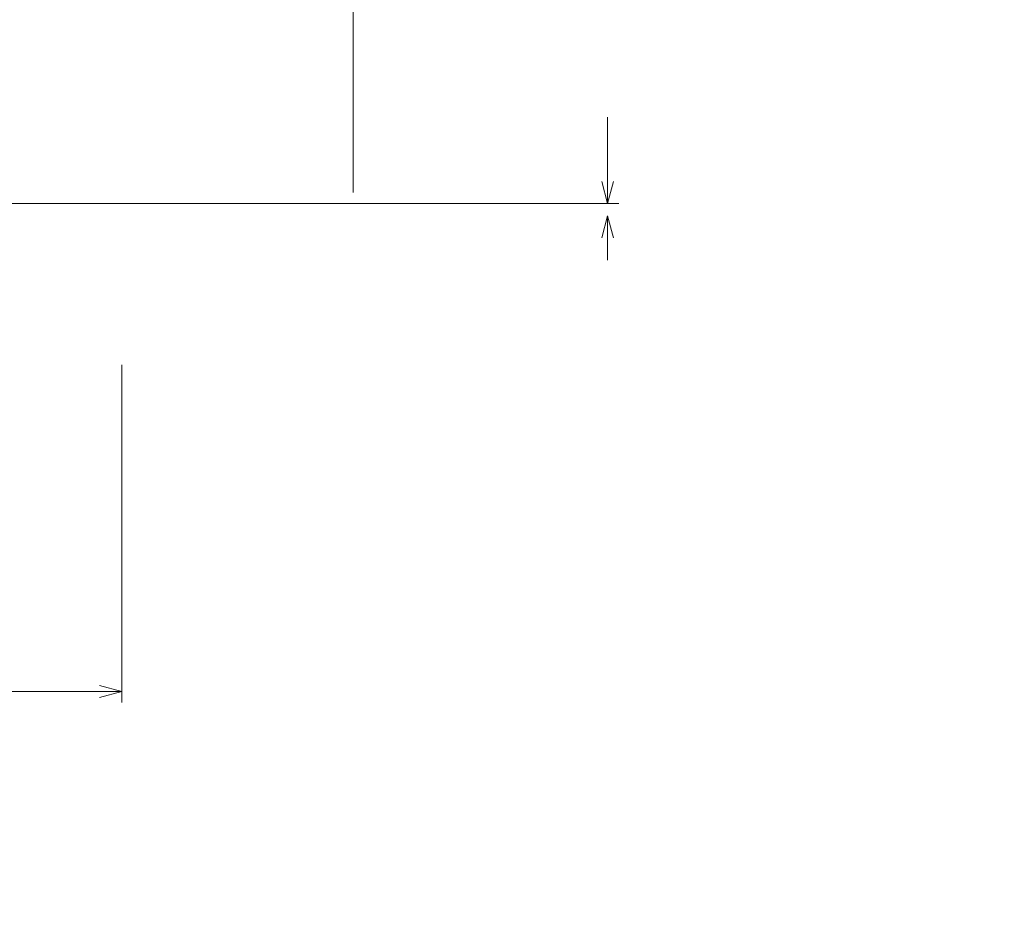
# Model space of a CAD drawing. Extents: x -1621 to -1243, y -2458 to -2206.
# Tile 6 of 16: x -1517 to -1450, y -2323 to -2262. Entities that reach past the tile are written whole.
import ezdxf

# ---------------------------------------------------------------- set-up
doc = ezdxf.new("R2010")
doc.units = 0
doc.header["$MEASUREMENT"] = 0
doc.layers.add('B_ANNO_DIM', color=7, linetype='Continuous', lineweight=18)
doc.styles.add('Annotative', font='calibri.ttf', dxfattribs={"height": 0.0625})
doc.styles.get("Standard").update_dxf_attribs({"font": 'calibri.ttf'})
doc.dimstyles.new('Annotative', dxfattribs={"dimscale": 0, "dimtxt": 0.0625, "dimasz": 0.0625, "dimexe": 0.03125, "dimexo": 0.03125, "dimgap": 0.03125, "dimtad": 1, "dimdec": 3, "dimzin": 3, "dimdsep": 46, "dimlunit": 4, "dimtxsty": 'Standard', "dimblk": 'OPEN30', "dimcen": 0.03125, "dimaunit": 1, "dimadec": 0, "dimazin": 3, "dimtfac": 0.75, "dimtdec": 3, "dimtofl": 0, "dimtmove": 0, "dimatfit": 3, "dimldrblk": 'OPEN30', "dimfxl": 1, "dimtfill": 1, "dimfrac": 1, "dimtolj": 1, "dimtzin": 0, "dimarcsym": 0})

# ---------------------------------------------------------------- blocks, each defined once
blk = doc.blocks.new('_Open30')
at = {"color": 0, "linetype": 'ByBlock', "lineweight": -2}
for p, q in [((-1, 0.268), (0, 0)), ((0, 0), (-1, -0.268)), ((0, 0), (-1, 0))]:
    blk.add_line(p, q, dxfattribs=at)
blk = doc.blocks.new('*D29')
at = {"layer": 'B_ANNO_DIM', "color": 0, "lineweight": -2, "transparency": 16777216}
for p, q in [((-1477.394, -2273.166), (-1477.394, -2268.804)), ((-1554.776, -2274.666), (-1476.644, -2274.666)), ((-1477.394, -2277.004), (-1477.394, -2278.504))]:
    blk.add_line(p, q, dxfattribs=at)
at = {"layer": 'Defpoints', "color": 0, "transparency": 16777216}
for p in [(-1555.526, -2274.666), (-1477.394, -2274.666), (-1477.394, -2275.504)]:
    blk.add_point(p, dxfattribs=at)
at = {"layer": 'B_ANNO_DIM', "color": 0, "lineweight": -2, "transparency": 16777216, "xscale": 1.5, "yscale": 1.5, "zscale": 1.5}
for p, rotation in [((-1477.394, -2274.666), 270), ((-1477.394, -2275.504), 90)]:
    blk.add_blockref('_Open30', p, dxfattribs=dict(at, rotation=rotation))
blk = doc.blocks.new('*D35')
at = {"layer": 'B_ANNO_DIM', "color": 0, "lineweight": -2, "transparency": 16777216}
for p, q in [((-1494.668, -2273.916), (-1494.668, -2212.159)), ((-1567.833, -2212.909), (-1496.168, -2212.909))]:
    blk.add_line(p, q, dxfattribs=at)
at = {"layer": 'Defpoints', "color": 0, "transparency": 16777216}
for p in [(-1569.333, -2212.909), (-1494.668, -2212.909), (-1494.668, -2274.666)]:
    blk.add_point(p, dxfattribs=at)
at = {"layer": 'B_ANNO_DIM', "color": 0, "lineweight": -2, "transparency": 16777216, "xscale": 1.5, "yscale": 1.5, "zscale": 1.5, "rotation": 180}
blk.add_blockref('_Open30', (-1569.333, -2212.909), dxfattribs=at)
at = {"layer": 'B_ANNO_DIM', "color": 0, "lineweight": -2, "transparency": 16777216, "xscale": 1.5, "yscale": 1.5, "zscale": 1.5}
blk.add_blockref('_Open30', (-1494.668, -2212.909), dxfattribs=at)
blk = doc.blocks.new('*D88')
at = {"layer": 'B_ANNO_DIM', "color": 0, "lineweight": -2, "transparency": 16777216}
for p, q in [((39.162, 173.169), (39.162, 149.878)), ((110.579, 172.775), (110.579, 149.878)), ((40.662, 150.628), (109.079, 150.628))]:
    blk.add_line(p, q, dxfattribs=at)
at = {"layer": 'Defpoints', "color": 0, "transparency": 16777216}
for p in [(39.162, 173.919), (110.579, 173.525), (110.579, 150.628)]:
    blk.add_point(p, dxfattribs=at)
at = {"layer": 'B_ANNO_DIM', "color": 0, "lineweight": -2, "transparency": 16777216, "xscale": 1.5, "yscale": 1.5, "zscale": 1.5, "rotation": 180}
blk.add_blockref('_Open30', (39.162, 150.628), dxfattribs=at)
at = {"layer": 'B_ANNO_DIM', "color": 0, "lineweight": -2, "transparency": 16777216, "xscale": 1.5, "yscale": 1.5, "zscale": 1.5}
blk.add_blockref('_Open30', (110.579, 150.628), dxfattribs=at)
blk = doc.blocks.new('INS_JTMODCVR1_BASE')
at = {"layer": 'B_ANNO_DIM', "style": 'Annotative'}
for tag, p in [('DIM6', (265.5156, 246.3256)), ('DIM2', (41.9454, 246.007)), ('DIM3', (86.0565, 246.007)), ('DIM7', (309.2872, 205.2442)), ('DIM5', (271.3344, 159.8112))]:
    blk.add_attdef(tag, p, '', height=1.5, dxfattribs=at)
for tag, p in [('DIM1', (26.7522, 226.4371)), ('DIM9', (250.7444, 226.1743)), ('DIM8', (369.6827, 186.4722)), ('DIM4', (145.5578, 185.9244))]:
    blk.add_attdef(tag, p, '', height=1.5, rotation=90, dxfattribs=at)
at = {"layer": 'B_ANNO_DIM'}
dim = blk.add_linear_dim(base=(126.2716, 245.4742), p1=(51.6066, 245.4742), p2=(126.2716, 183.7174), text=' ', dimstyle='Annotative', override={"dimlfac": 0.666}, dxfattribs=at)
dim.commit()
dim.dimension.update_dxf_attribs({"geometry": '*D35', "text_midpoint": (88.9391, 245.4742), "insert": (1620.9398, 2458.3836)})
dim = blk.add_linear_dim(base=(143.5454, 183.7174), p1=(143.5454, 182.8796), p2=(65.414, 183.7174), angle=90, text=' ', dimstyle='Annotative', dxfattribs=at)
dim.commit()
dim.dimension.update_dxf_attribs({"geometry": '*D29', "text_midpoint": (143.5454, 188.8293), "dimtype": 128, "insert": (1620.9398, 2458.3836)})
dim = blk.add_linear_dim(base=(110.5792, 150.6276), p1=(39.1616, 173.9188), p2=(110.5792, 173.5255), text=' ', dimstyle='Annotative', dxfattribs=at)
dim.commit()
dim.dimension.update_dxf_attribs({"geometry": '*D88', "text_midpoint": (74.8704, 150.6276)})

msp = doc.modelspace()

# ---------------------------------------------------------------- block references
at = {"layer": 'B_ANNO_DIM'}
msp.add_blockref('INS_JTMODCVR1_BASE', (-1620.94, -2458.384), dxfattribs=at)

doc.saveas('drawing.dxf')
